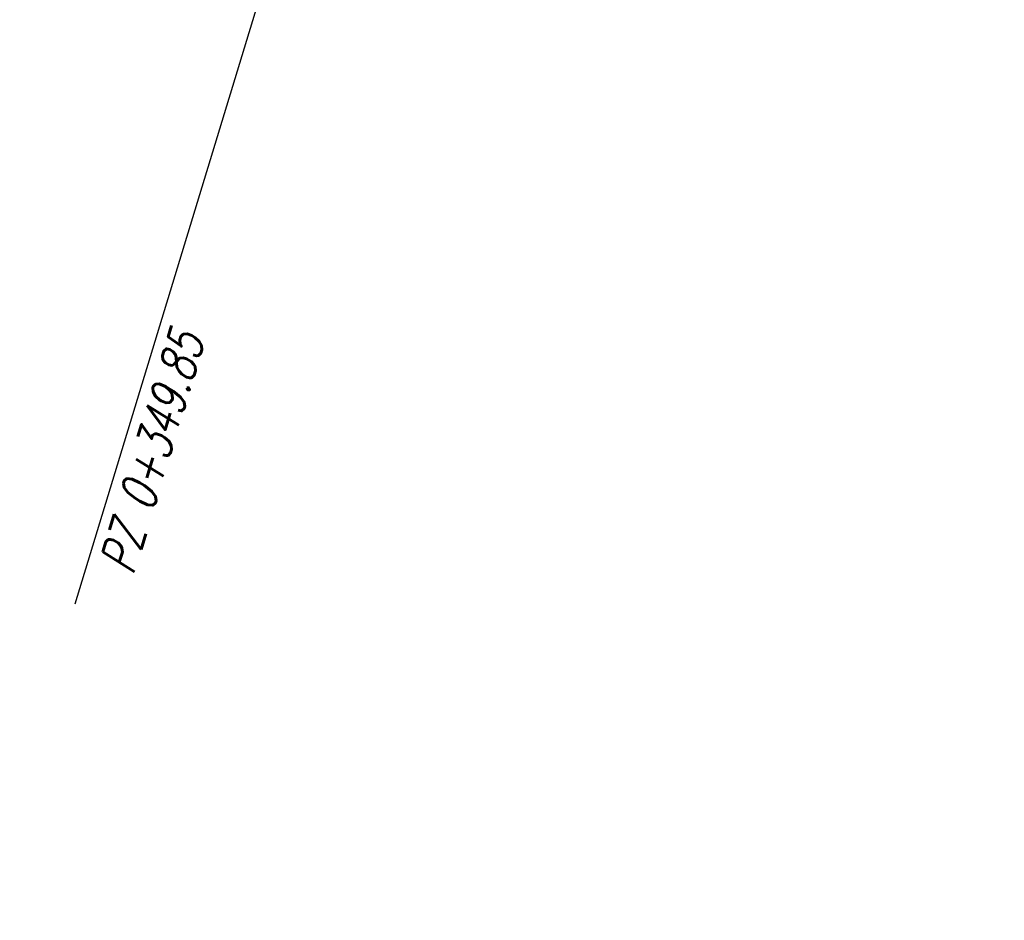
# Model space of a CAD drawing. Header units: metres. Extents: x 8431043 to 8456388, y 5766167 to 5771876.
# Tile 15 of 31: x 8434146 to 8434173, y 5770238 to 5770263. Entities that reach past the tile are written whole.
import ezdxf

# ---------------------------------------------------------------- set-up
doc = ezdxf.new("R2010")
doc.units = ezdxf.units.M
doc.linetypes.add('CIĄGŁA', pattern=[0])
doc.layers.add('C-DROGI-SYTUACJA-ETYKIETY', color=1, linetype='Continuous')
doc.layers.add('S-5_opis_pkt_geometrycznych', color=20, linetype='Continuous')
doc.layers.add('linia', color=7, linetype='CIĄGŁA', lineweight=20)
doc.layers.add('WYMIARY', color=253, linetype='Continuous', lineweight=13)
doc.styles.add('! rom po 1.8mm', font='romans.shx', dxfattribs={"width": 0.75, "oblique": 15})
doc.styles.add('ISOCP', font='geniso.shx')
doc.styles.add('własny_500', font='isocp.shx', dxfattribs={"width": 0.9, "height": 1.2})
doc.dimstyles.new('kopia własny 500', dxfattribs={"dimtxt": 1.2, "dimasz": 0.8, "dimexe": 0.1795, "dimexo": 0.0625, "dimgap": 0.09, "dimtad": 3, "dimdec": 1, "dimzin": 0, "dimdsep": 46, "dimtxsty": 'własny_500', "dimblk": 'ARCHTICK', "dimcen": 0.09, "dimaunit": 2, "dimadec": 4, "dimazin": 0, "dimtfac": 1, "dimtdec": 1, "dimtofl": 0, "dimtmove": 2, "dimatfit": 3, "dimldrblk": 'ARCHTICK', "dimfxl": 1, "dimtolj": 1, "dimtzin": 0, "dimarcsym": 0})

# ---------------------------------------------------------------- blocks, each defined once
blk = doc.blocks.new('_ARCHTICK')
at = {"color": 0, "linetype": 'ByBlock', "const_width": 0.15}
blk.add_lwpolyline([(-0.5, -0.5), (0.5, 0.5)], dxfattribs=at)
blk = doc.blocks.new('*D68')
at = {"layer": 'Defpoints', "color": 0, "transparency": 16777216}
for p in [(8434103.31, 5770299.555), (8434102.578, 5770297.403), (8434358.232, 5770212.869)]:
    blk.add_point(p, dxfattribs=at)
at = {"layer": 'WYMIARY', "color": 0, "lineweight": -2, "transparency": 16777216}
blk.add_line((8434102.578, 5770297.403), (8434103.31, 5770299.555), dxfattribs=at)
at = {"layer": 'WYMIARY', "color": 0, "lineweight": -2, "transparency": 16777216, "xscale": 0.75, "yscale": 0.75, "zscale": 0.75}
for p, rotation in [((8434103.31, 5770299.555), 71.21936853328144), ((8434102.578, 5770297.403), 251.2193685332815)]:
    blk.add_blockref('_ARCHTICK', p, dxfattribs=dict(at, rotation=rotation))
at = {"layer": 'WYMIARY', "color": 0, "transparency": 16777216, "insert": (8434102.267, 5770298.709), "char_height": 1.25, "attachment_point": 5, "rotation": 71.2194, "style": 'ISOCP'}
blk.add_mtext('\\A1;2.3', dxfattribs=at)
blk = doc.blocks.new('*D75')
at = {"layer": 'Defpoints', "color": 0, "transparency": 16777216}
for p in [(8434749.828, 5771876.32), (8434750.943, 5771875.576), (8432377.706, 5768319.94)]:
    blk.add_point(p, dxfattribs=at)
at = {"layer": 'WYMIARY', "color": 0, "lineweight": -2, "transparency": 16777216}
blk.add_line((8432378.821, 5768319.196), (8434750.943, 5771875.576), dxfattribs=at)
at = {"layer": 'WYMIARY', "color": 0, "lineweight": -2, "transparency": 16777216, "xscale": 0.75, "yscale": 0.75, "zscale": 0.75}
for p, rotation in [((8434750.943, 5771875.576), 56.29653123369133), ((8432378.821, 5768319.196), 236.2965312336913)]:
    blk.add_blockref('_ARCHTICK', p, dxfattribs=dict(at, rotation=rotation))
at = {"layer": 'WYMIARY', "color": 0, "transparency": 16777216, "insert": (8433564.287, 5770097.783), "char_height": 1.25, "attachment_point": 5, "rotation": 56.2965, "style": 'ISOCP'}
blk.add_mtext('\\A1;4274.9', dxfattribs=at)
blk = doc.blocks.new('*U82')
at = {"layer": 'S-5_opis_pkt_geometrycznych', "color": 20, "linetype": 'Continuous', "lineweight": -3}
blk.add_line((8434147.68, 5770247.233), (8434157.392, 5770279.145), dxfattribs=at)
at = {"layer": 'S-5_opis_pkt_geometrycznych', "color": 20, "linetype": 'Continuous', "lineweight": -3, "insert": (8434150.321, 5770254.838), "char_height": 1, "attachment_point": 3, "rotation": 73.0725, "style": '! rom po 1.8mm'}
blk.add_mtext('{\\C256;PZ 0+349.85}', dxfattribs=at)
blk = doc.blocks.new('sdd')
at = {"layer": 'C-DROGI-SYTUACJA-ETYKIETY', "color": 4, "linetype": 'Continuous', "lineweight": 35}
blk.add_blockref('*U82', (0, 0), dxfattribs=at)

msp = doc.modelspace()

# ---------------------------------------------------------------- block references
at = {"layer": 'linia', "color": 4, "lineweight": 35}
msp.add_blockref('sdd', (0, 0), dxfattribs=at)

# ---------------------------------------------------------------- dimensions: what is measured, and where the dimension line sits
at = {"layer": 'WYMIARY', "color": 5}
dim = msp.add_aligned_dim(p1=(8432377.706, 5768319.94), p2=(8434749.828, 5771876.32), distance=-1.34, dimstyle='kopia własny 500', override={"dimtxt": 1.25, "dimasz": 0.75, "dimtxsty": 'ISOCP', "dimse1": 1, "dimse2": 1, "dimtmove": 1}, dxfattribs=at)
dim.commit()
dim.dimension.update_dxf_attribs({"geometry": '*D75', "text_midpoint": (8433564.287, 5770097.783)})
dim = msp.add_linear_dim(base=(8434103.31, 5770299.555), p1=(8434102.578, 5770297.403), p2=(8434358.232, 5770212.869), angle=71.2194, dimstyle='kopia własny 500', override={"dimtxt": 1.25, "dimasz": 0.75, "dimtxsty": 'ISOCP', "dimse1": 1, "dimse2": 1, "dimtmove": 1}, dxfattribs=at)
dim.commit()
dim.dimension.update_dxf_attribs({"geometry": '*D68', "text_midpoint": (8434102.267, 5770298.709)})

doc.saveas('drawing.dxf')
